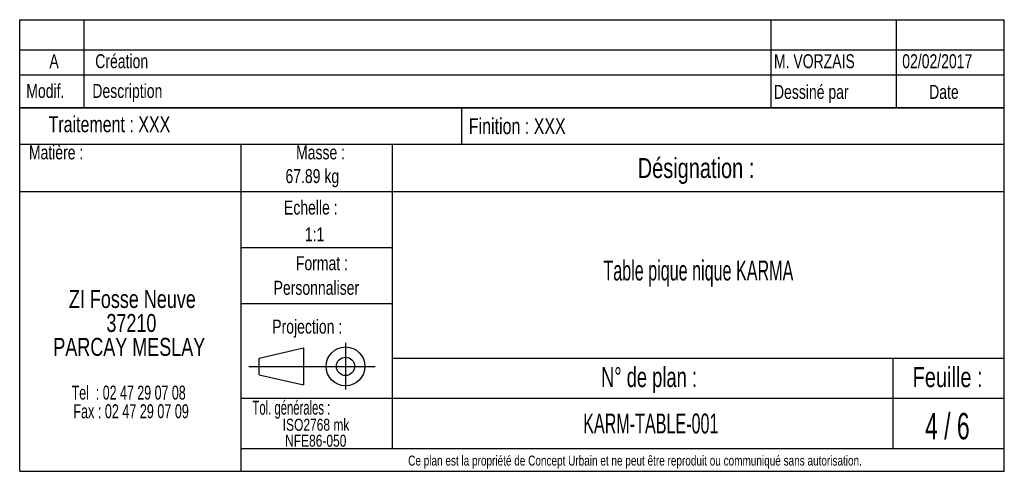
# Model space of a CAD drawing. Header units: millimetres. Extents: x 72 to 2598, y 61 to 1542.
# Tile 7 of 10: x 2194 to 2325, y 503 to 563. Entities that reach past the tile are written whole.
import ezdxf

# ---------------------------------------------------------------- set-up
doc = ezdxf.new("R2010")
doc.units = ezdxf.units.MM
doc.layers.add('FORMAT', color=7, linetype='Continuous')
doc.styles.add('SLDTEXTSTYLE0', font='TXT', dxfattribs={"width": 0.75})
doc.styles.add('SLDTEXTSTYLE1', font='TXT', dxfattribs={"width": 0.605})
doc.styles.add('SLDTEXTSTYLE2', font='TXT', dxfattribs={"width": 0.6875})
doc.styles.add('SLDTEXTSTYLE3', font='TXT', dxfattribs={"width": 0.65})
doc.styles.add('SLDTEXTSTYLE4', font='TXT', dxfattribs={"width": 0.666667})
doc.styles.add('SLDTEXTSTYLE5', font='TXT', dxfattribs={"width": 0.675})

# ---------------------------------------------------------------- blocks, each defined once
blk = doc.blocks.new('SW_NOTE_0')
at = {"layer": 'FORMAT', "color": 0, "char_height": 1.587, "attachment_point": 2, "style": 'SLDTEXTSTYLE0'}
for s, insert in [('ISO2768 mk', (5.78, 2.05)), ('NFE86-050', (5.74, -0.07))]:
    blk.add_mtext(s, dxfattribs=dict(at, insert=insert))
blk = doc.blocks.new('SW_NOTE_1')
at = {"layer": 'FORMAT', "color": 0, "attachment_point": 2}
for s, insert, char_height, style in [('ZI Fosse Neuve', (11.05, 3.07), 2.3813, 'SLDTEXTSTYLE0'), ('37210', (10.92, -0.11), 2.381, 'SLDTEXTSTYLE0'), ('PARCAY MESLAY', (10.64, -3.28), 2.3813, 'SLDTEXTSTYLE0'), ('Tel  : 02 47 29 07 08', (10.56, -9.61), 1.8521, 'SLDTEXTSTYLE4'), ('Fax : 02 47 29 07 09', (10.88, -12.08), 1.8521, 'SLDTEXTSTYLE5')]:
    blk.add_mtext(s, dxfattribs=dict(at, insert=insert, char_height=char_height, style=style))

msp = doc.modelspace()

# ---------------------------------------------------------------- linework, layer by layer
at = {"layer": 'FORMAT', "color": 7}
for p, q in [((2194.211, 559.297), (2194.211, 563.297)), ((2194.211, 563.297), (2324.97, 563.297)), ((2202.76, 559.297), (2202.76, 563.297)), ((2310.632, 559.297), (2310.632, 563.297)), ((2194.211, 551.589), (2194.211, 559.297)), ((2194.211, 559.297), (2324.97, 559.297)), ((2194.211, 559.297), (2324.97, 559.297)), ((2202.76, 551.589), (2202.76, 559.297)), ((2310.632, 551.589), (2310.632, 559.297)), ((2194.211, 555.973), (2324.97, 555.973)), ((2324.97, 551.589), (2194.211, 551.589)), ((2194.211, 503.409), (2194.211, 551.589)), ((2194.211, 551.589), (2324.97, 551.589)), ((2252.873, 551.589), (2252.873, 546.787)), ((2194.211, 546.787), (2324.97, 546.787)), ((2223.581, 546.787), (2223.581, 503.409)), ((2243.692, 546.787), (2243.692, 506.429)), ((2194.211, 540.493), (2243.692, 540.493)), ((2243.692, 540.493), (2324.97, 540.493)), ((2223.581, 533.102), (2243.692, 533.102)), ((2223.581, 525.641), (2243.692, 525.641)), ((2237.481, 520.432), (2237.481, 514.233)), ((2226.002, 518.417), (2231.901, 519.776)), ((2231.901, 519.776), (2231.901, 514.861)), ((2231.901, 519.776), (2231.901, 514.861)), ((2226.002, 516.22), (2226.002, 518.417)), ((2243.692, 518.427), (2324.97, 518.427)), ((2310.177, 518.427), (2310.177, 506.429)), ((2224.644, 517.318), (2241.413, 517.318)), ((2226.002, 516.22), (2231.901, 514.861)), ((2223.581, 513.123), (2324.97, 513.123)), ((2223.581, 506.429), (2324.97, 506.429))]:
    msp.add_line(p, q, dxfattribs=at)
at = {"layer": 'FORMAT'}
for p, q in [((2293.958, 563.297), (2293.958, 551.589)), ((2324.97, 503.409), (2324.97, 563.297)), ((2194.211, 503.409), (2324.97, 503.409))]:
    msp.add_line(p, q, dxfattribs=at)
at = {"layer": 'FORMAT', "color": 7}
for radius in [2.574, 1.214]:
    msp.add_circle((2237.481, 517.318), radius, dxfattribs=at)

# ---------------------------------------------------------------- block references
at = {"layer": 'FORMAT'}
for name, p in [('SW_NOTE_1', (2198.125, 524.378)), ('SW_NOTE_0', (2227.786, 508.321))]:
    msp.add_blockref(name, p, dxfattribs=at)

# ---------------------------------------------------------------- texts
for s, insert, char_height, attachment_point, style in [('A', (2198.778, 558.723), 1.852, 2, 'SLDTEXTSTYLE0'), ('Création', (2204.246, 558.723), 1.8521, 1, 'SLDTEXTSTYLE0'), ('M. VORZAIS', (2294.381, 558.721), 1.8521, 1, 'SLDTEXTSTYLE0'), ('02/02/2017', (2311.419, 558.721), 1.8521, 1, 'SLDTEXTSTYLE0'), ('Modif.', (2195.089, 554.775), 1.8521, 1, 'SLDTEXTSTYLE0'), ('Description', (2203.862, 554.775), 1.85208, 1, 'SLDTEXTSTYLE0'), ('Dessiné par', (2294.381, 554.65), 1.85208, 1, 'SLDTEXTSTYLE0'), ('Date', (2314.989, 554.65), 1.8521, 1, 'SLDTEXTSTYLE0'), ('Traitement : XXX', (2198.046, 550.494), 2.11667, 1, 'SLDTEXTSTYLE0'), ('Finition : XXX', (2253.86, 550.24), 2.11667, 1, 'SLDTEXTSTYLE0'), ('Matière :', (2195.434, 546.628), 1.8521, 1, 'SLDTEXTSTYLE0'), ('Masse :', (2234.169, 546.628), 1.8521, 2, 'SLDTEXTSTYLE0'), ('Désignation :', (2284.028, 544.948), 2.64583, 2, 'SLDTEXTSTYLE0'), ('67.89 kg', (2229.507, 543.483), 1.8521, 1, 'SLDTEXTSTYLE0'), ('Echelle :', (2229.312, 539.314), 1.8521, 1, 'SLDTEXTSTYLE0'), ('1:1', (2232.075, 535.757), 1.8521, 1, 'SLDTEXTSTYLE0'), ('Format :', (2234.346, 531.933), 1.8521, 2, 'SLDTEXTSTYLE0'), ('Table pique nique KARMA', (2284.341, 531.359), 2.64583, 2, 'SLDTEXTSTYLE1'), ('Personnaliser', (2233.613, 528.668), 1.85208, 2, 'SLDTEXTSTYLE0'), ('Projection :', (2227.751, 523.523), 1.85208, 1, 'SLDTEXTSTYLE0'), ('N° de plan :', (2277.786, 517.219), 2.64583, 2, 'SLDTEXTSTYLE2'), ('Feuille :', (2317.441, 517.219), 2.6458, 2, 'SLDTEXTSTYLE0'), ('Tol. générales :', (2225.129, 512.77), 1.85208, 1, 'SLDTEXTSTYLE1'), ('4 / 6', (2317.407, 511.145), 3.5, 2, 'SLDTEXTSTYLE3'), ('KARM-TABLE-001', (2278.026, 511.071), 2.64583, 2, 'SLDTEXTSTYLE1'), ('Ce plan est la propriété de Concept Urbain et ne peut être reproduit ou communiqué sans autorisation.', (2275.931, 505.491), 1.322917, 2, 'SLDTEXTSTYLE0')]:
    msp.add_mtext(s, dxfattribs=dict(at, insert=insert, char_height=char_height, attachment_point=attachment_point, style=style))

doc.saveas('drawing.dxf')
